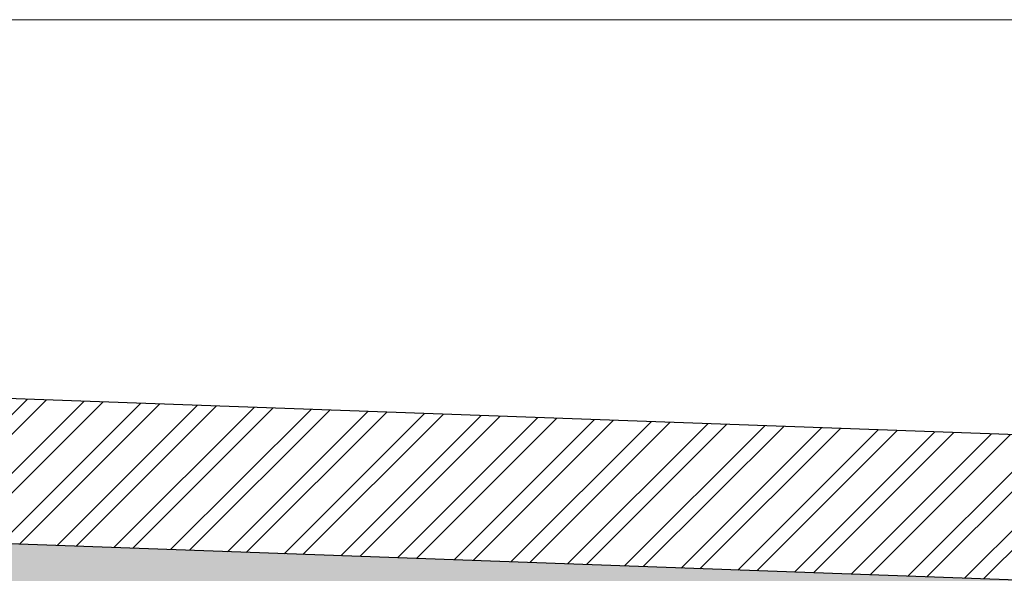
# Model space of a CAD drawing. Header units: millimetres. Extents: x 256680 to 410391, y -77299 to -22623.
# Tile 33 of 202: x 263323 to 264677, y -25919 to -25157. Entities that reach past the tile are written whole.
import ezdxf

# ---------------------------------------------------------------- set-up
doc = ezdxf.new("R2010")
doc.units = ezdxf.units.MM
doc.header["$LTSCALE"] = 2.5
for name, color, linetype, lineweight in [('ELEVATION 3', 23, 'Continuous', 13), ('HATCH LIGHT', 250, 'Continuous', 0), ('WALL', 132, 'Continuous', 25)]:
    doc.layers.add(name, color=color, linetype=linetype, lineweight=lineweight)

msp = doc.modelspace()

# ---------------------------------------------------------------- hatches: boundary and pattern name
at = {"layer": 'HATCH LIGHT', "true_color": 0x636466}
h = msp.add_hatch(dxfattribs=at)
h.set_pattern_fill('ANSI32', color=251, scale=6)
h.set_pattern_definition([(45, (193310.04, -46725.026), (-40.411153, 40.411153), []), (45, (193336.98, -46725.026), (-40.411153, 40.411153), [])])
h.paths.add_polyline_path([(270452.9, -32590), (270258.9, -32638.8), (270440.5, -33359.7), (257887.8, -33359.6, -0.000263), (257873.3, -33559.6), (270697.1, -33559.7)])
h.paths.add_polyline_path([(258301.8, -25157.1), (258101.7, -25157.1, -0.011972), (257620.5, -34256), (257821.1, -34256, 0.01196)])
h.paths.add_polyline_path([(258285.4, -25697.6), (267964.3, -26046.6, 0.003501), (268458.4, -26800.6), (268626, -26691.5), (268075.9, -25850.5), (258291.6, -25497.7, -0.000262)])
h = msp.add_hatch(dxfattribs=at)
h.set_pattern_fill('ANSI36', color=251, scale=7)
h.set_pattern_definition([(45, (193310.04, -46725.026), (11.786586, 43.2174826), [55.5625, -11.1125, 0, -11.1125])])
h.paths.add_polyline_path([(264410.4, -26789), (265349.8, -26822.8), (265377.6, -26053.4), (267908.6, -26144.6), (268375.2, -26856), (268458.4, -26800.6, -0.003501), (267964.3, -26046.6), (264911.5, -25936.7, -0.403697), (265297.1, -26336.4, -1), (264497.1, -26336.4, -0.424809), (264911.5, -25936.7), (261078.9, -25798.4), (261075.3, -25898.3), (264438.2, -26019.5)])

# ---------------------------------------------------------------- linework, layer by layer
at = {"layer": 'ELEVATION 3'}
msp.add_lwpolyline([(256680.4, -34256), (272242.9, -34256), (272242.9, -25157.1), (256680.4, -25157.1)], close=True, dxfattribs=at)
at = {"layer": 'WALL'}
msp.add_line((268075.9, -25850.5), (258292.6, -25497.7), dxfattribs=at)
at = {"layer": 'WALL', "flags": 128}
msp.add_lwpolyline([(268626, -26691.5), (268458.4, -26800.6, -0.003501), (267964.3, -26046.6), (258285.4, -25697.6)], format="xyb", dxfattribs=at)

doc.saveas('drawing.dxf')
